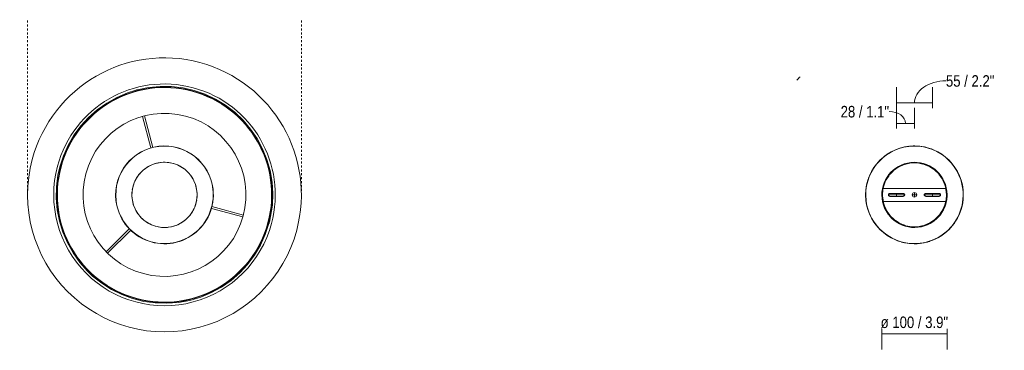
# Model space of a CAD drawing. Header units: millimetres. Extents: x 6253 to 8576, y 958 to 6863.
# Tile 3 of 3: x 7065 to 8576, y 6357 to 6863. Entities that reach past the tile are written whole.
import ezdxf

# ---------------------------------------------------------------- set-up
doc = ezdxf.new("R2010")
doc.units = ezdxf.units.MM
doc.linetypes.add('Dash', pattern=[6, 3, -3])
doc.layers.add('A-ANNO-DIMS', color=7, linetype='Dash', lineweight=9, true_color=0xd2d2d2)
for name, color, linetype, lineweight in [('A-ANNO-DIMS-8', 7, 'Continuous', 9), ('A-DETL-THIN', 7, 'Continuous', 9), ('E-LITE-EQPM', 7, 'Continuous', 20)]:
    doc.layers.add(name, color=color, linetype=linetype, lineweight=lineweight)
doc.styles.add('Arial Narrow', font='ARIALN.TTF', dxfattribs={"height": 17.6})
doc.dimstyles.new('FARO_-_2_2mm_Arial_Narrow_mm_Inch_Right', dxfattribs={"dimscale": 304.8, "dimtxt": 18.012385, "dimasz": 0, "dimexe": 0.07874, "dimexo": 0.0625, "dimgap": 0.013123, "dimtad": 1, "dimdec": 0, "dimzin": 0, "dimdsep": 46, "dimtxsty": 'Arial Narrow', "dimblk1": 'NONE', "dimblk2": 'NONE', "dimsah": 1, "dimcen": 0.09, "dimadec": 0, "dimazin": 0, "dimtfac": 1, "dimtdec": 4, "dimtix": 1, "dimtmove": 0, "dimatfit": 3, "dimfxl": 0.026247, "dimfxlon": 1, "dimtvp": 1, "dimtolj": 1, "dimtzin": 0, "dimarcsym": 2})
doc.dimstyles.new('FARO_-_2_2mm_Arial_Narrow_mm_Inch_Right_1', dxfattribs={"dimscale": 304.8, "dimtxt": 18.012385, "dimasz": 0, "dimexe": 0.07874, "dimexo": 0.0625, "dimgap": 0.013123, "dimtad": 1, "dimdec": 0, "dimzin": 0, "dimdsep": 46, "dimtxsty": 'Arial Narrow', "dimblk1": 'NONE', "dimblk2": 'NONE', "dimsah": 1, "dimcen": 0.09, "dimadec": 0, "dimazin": 0, "dimtfac": 1, "dimtdec": 4, "dimtix": 1, "dimtmove": 1, "dimatfit": 3, "dimfxl": 0.026247, "dimfxlon": 1, "dimtvp": 1, "dimtolj": 1, "dimtzin": 0, "dimarcsym": 2})

# ---------------------------------------------------------------- blocks, each defined once
blk = doc.blocks.new('20308-89_ 20309-90_ 20309-91 - 20308 SAVOY White structure pendant lamp 20319 Shade-442929-Planta_PDF')
at = {"layer": 'E-LITE-EQPM'}
for p, q in [((41.2, 159.7), (41.6, 160.9)), ((44.5, 160.2), (44.1, 159)), ((18, 72.8), (30.9, 121.1)), ((-120.3, 114.7), (-119.4, 113.8)), ((-113.8, 119.4), (-114.8, 120.4)), ((33.8, 120.3), (20.8, 71.9)), ((159.3, 46.8), (158.2, 46.5)), ((160.3, 38.8), (161.4, 39.1)), ((-121.1, -30.9), (-72.7, -17.9)), ((-72, -20.9), (-120.3, -33.8)), ((-161, -41.6), (-159.7, -41.2)), ((-159, -44.1), (-160.2, -44.5)), ((87.3, -89.4), (51.9, -54)), ((54.1, -51.9), (89.4, -87.3)), ((116.5, -118.6), (115.6, -117.7)), ((117.7, -115.6), (118.6, -116.5)), ((-46.5, -158.3), (-46.8, -159.4)), ((-39.2, -161.7), (-38.8, -160.3))]:
    blk.add_line(p, q, dxfattribs=at)
at = {"layer": 'E-LITE-EQPM', "flags": 128}
for points in [[(41.9, 160.9), (24.6, 164.4), (6.9, 166.1), (-10.8, 165.9), (-28.4, 163.8), (-45.7, 159.8), (-62.5, 154.1), (-78.5, 146.5), (-93.7, 137.3), (-107.8, 126.6), (-120.6, 114.4), (-132.1, 100.9), (-142.1, 86.2), (-150.5, 70.6), (-157.2, 54.2), (-162, 37.1), (-165.1, 19.7), (-166.2, 2), (-165.5, -15.7), (-162.9, -33.3), (-160.9, -41.9)], [(160.6, 43), (155.1, 59.9), (147.8, 76.1), (138.9, 91.4), (128.4, 105.6), (116.4, 118.7), (103.1, 130.4), (88.6, 140.7), (73.1, 149.3), (56.8, 156.2), (44.1, 160.3)], [(118.3, -116.8), (130.1, -103.5), (140.4, -89), (149.1, -73.6), (156.1, -57.3), (161.3, -40.3), (164.7, -22.9), (166.2, -5.3), (165.8, 12.5), (163.5, 30), (160.6, 43)], [(-160.3, -44.1), (-154.7, -60.9), (-147.3, -77.1), (-138.3, -92.3), (-127.6, -106.5), (-115.6, -119.5), (-102.2, -131.1), (-87.6, -141.3), (-72.1, -149.8), (-55.7, -156.6), (-38.7, -161.7), (-21.3, -164.9), (-3.6, -166.2), (14.1, -165.6), (31.7, -163.2), (48.9, -158.9), (65.5, -152.8), (81.4, -144.9), (96.4, -135.5), (110.3, -124.4), (116.8, -118.3)]]:
    blk.add_lwpolyline(points, dxfattribs=at)
at = {"layer": 'E-LITE-EQPM'}
for radius, start, end in [(210, 15, 195), (170, 15, 195), (165, 105, 285), (164.4, 105, 285), (165, 285, 105), (164.4, 285, 105), (125, 285, 105), (125, 105, 285), (75, 353.3953, 173.3953), (74.7, 353.3953, 173.3953), (210, 195, 15), (50, 99.6762, 127.1144), (50, 84.6133, 97.686), (50, 69.1045, 82.1772), (50, 39.6762, 67.1144), (170, 195, 15), (50, 129.1045, 142.1772), (50, 24.6133, 37.686), (50, 159.6762, 173.3953), (50, 144.6133, 157.686), (50, 9.1045, 22.1772), (75, 173.3953, 353.3953), (74.7, 173.3953, 353.3953), (50, 173.3953, 187.1144), (50, 353.3953, 7.1144), (50, 189.1045, 202.1772), (50, 339.6762, 353.3953), (50, 204.6133, 217.686), (50, 324.6133, 337.686), (50, 219.6762, 247.1144), (50, 279.6762, 307.1144), (50, 309.1045, 322.1772), (50, 249.1045, 262.1772), (50, 264.6133, 277.686)]:
    blk.add_arc((0, 0), radius, start, end, dxfattribs=at)
for points in [[(41.9, 160.9), (42, 160.9), (42.1, 160.8), (42.3, 160.8), (42.5, 160.8), (42.7, 160.8), (42.9, 160.7), (43, 160.7), (43.1, 160.7)], [(-160.3, -44.1), (-160.3, -44.1), (-160.3, -44), (-160.4, -43.8), (-160.5, -43.6), (-160.5, -43.4), (-160.6, -43.2), (-160.7, -43.1), (-160.7, -43.1)], [(118.3, -116.8), (118.3, -116.8), (118.2, -116.9), (118.1, -117), (118, -117.2), (117.9, -117.3), (117.8, -117.5), (117.7, -117.6), (117.6, -117.6)]]:
    blk.add_open_spline(points, degree=3, knots=[0.7291667, 0.7291667, 0.7291667, 0.7291667, 0.7708333, 0.8333333, 0.875, 0.9166667, 0.9583333, 1, 1, 1, 1], dxfattribs=at)
for points in [[(44.2, 160.3), (44.2, 160.3), (44.1, 160.3), (44, 160.3), (43.8, 160.4), (43.7, 160.4), (43.6, 160.5), (43.4, 160.6), (43.2, 160.6), (43.1, 160.7), (43.1, 160.7)], [(-160.9, -41.9), (-160.9, -41.9), (-160.9, -42), (-160.8, -42.1), (-160.8, -42.2), (-160.8, -42.4), (-160.8, -42.5), (-160.8, -42.7), (-160.7, -42.9), (-160.7, -43), (-160.7, -43.1)], [(116.7, -118.4), (116.7, -118.4), (116.8, -118.3), (116.9, -118.2), (117, -118.2), (117.1, -118.1), (117.2, -118), (117.4, -117.9), (117.5, -117.8), (117.6, -117.7), (117.6, -117.6)]]:
    blk.add_open_spline(points, degree=3, dxfattribs=at)
blk = doc.blocks.new('20308-89_ 20309-90_ 20309-91 - 20308 SAVOY White structure pendant lamp 20319 Shade-442929-Planta_PDF Fixing Holes')
at = {"layer": 'E-LITE-EQPM', "color": 253, "true_color": 0xaaaaaa}
for p, q in [((-21.3, 44.2), (-14.9, 46.7)), ((-13.1, 47.3), (-4.6, 48.9)), ((-2.4, 49), (4.2, 48.9)), ((7, 48.5), (13.4, 47.2)), ((15.6, 46.6), (23.5, 43.1)), ((-42.3, 24.8), (-37.5, 31.8)), ((-37.2, 32.1), (-31.1, 38)), ((-29.1, 39.4), (-23.7, 42.9)), ((25, 42.2), (30.8, 38.2)), ((32.9, 36.4), (37.3, 31.8)), ((-46.1, 16.6), (-43.6, 22.4)), ((38.9, 29.9), (43.5, 22.8)), ((43.7, 22.5), (46.9, 14.6)), ((-48.9, 2.9), (-48.8, 5.5)), ((-48.8, 5.7), (-48.2, 8.5)), ((-48.6, 3.6), (-48.1, 9.1)), ((-47.9, 10), (-47, 14.2)), ((47.6, 11.9), (47.9, 10)), ((48.6, 6), (48.7, 5.7)), ((49, 3.1), (49, 2)), ((49, 0.4), (49, 0.3)), ((-49, -0.4), (-49, -0.3)), ((-49, -3.1), (-49, -2)), ((-48.6, -6), (-48.7, -5.7)), ((-47.6, -11.9), (-47.9, -10)), ((-43.7, -22.5), (-46.9, -14.6)), ((47.9, -10), (47, -14.2)), ((48.6, -3.7), (48.1, -9.1)), ((48.8, -5.7), (48.2, -8.5)), ((48.9, -2.9), (48.8, -5.5)), ((-38.9, -29.9), (-43.5, -22.8)), ((42.3, -24.8), (37.5, -31.8)), ((46.1, -16.6), (43.6, -22.4)), ((-32.9, -36.4), (-37.3, -31.8)), ((-25, -42.2), (-30.8, -38.2)), ((-15.6, -46.6), (-23.5, -43.1)), ((21.3, -44.2), (14.9, -46.7)), ((29.1, -39.4), (23.7, -42.9)), ((37.2, -32.1), (31.1, -38)), ((-7, -48.5), (-13.4, -47.2)), ((2.4, -49), (-4.2, -48.9)), ((13.1, -47.3), (4.6, -48.9))]:
    blk.add_line(p, q, dxfattribs=at)
for centre, radius, start, end in [((0, 0), 74.7, 353.3953, 173.3953), ((0, 0), 75, 124.4353, 127.895), ((0, 0), 75, 116.8659, 120.4433), ((0, 0), 75, 109.4353, 112.895), ((0, 0), 75, 101.8659, 105.4433), ((0, 0), 75, 94.4353, 97.895), ((0, 0), 75, 86.8659, 90.4433), ((0, 0), 75, 79.4353, 82.895), ((0, 0), 75, 71.8659, 75.4433), ((0, 0), 75, 64.4353, 67.895), ((0, 0), 75, 56.8659, 60.4433), ((0, 0), 75, 139.4353, 142.895), ((0, 0), 75, 131.8659, 135.4433), ((0, 0), 50, 353.3953, 173.3953), ((0, 0), 49.2, 353.3953, 173.3953), ((0, 0), 75, 49.4353, 52.895), ((0, 0), 75, 41.8659, 45.4433), ((0, 0), 75, 34.4353, 37.895), ((0, 0), 75, 154.4353, 157.895), ((0, 0), 75, 146.8659, 150.4433), ((0, 0), 75, 26.8659, 30.4433), ((0, 0), 75, 161.8659, 165.4455), ((0, 0), 75, 19.4353, 22.895), ((0, 0), 75, 11.7567, 15.4433), ((0, 0), 75, 176.9662, 180.4413), ((0, 0), 74.7, 173.3953, 353.3953), ((0, 0), 75, 169.2753, 172.861), ((0, 0), 50, 173.3953, 353.3953), ((0, 0), 49.2, 173.3953, 353.3953), ((-37.8, 0), 2.25, 167.1429, 192.8571), ((-37.8, 0), 2.25, 143.7992, 164.815), ((-37.8, 0), 2.25, 90, 115.7143), ((-17.3, 0), 2.25, 64.2857, 90), ((-17.3, 0), 2.25, 15.185, 36.2008), ((-17.3, 0), 2.25, 347.1429, 12.8571), ((17.2, 0), 2.25, 167.1429, 192.8571), ((17.2, 0), 2.25, 143.7992, 164.815), ((17.2, 0), 2.25, 90, 115.7143), ((37.7, 0), 2.25, 64.2857, 90), ((37.7, 0), 2.25, 15.185, 36.2008), ((37.7, 0), 2.25, 347.1429, 12.8571), ((0, 0), 75, 4.6047, 7.9293), ((0, 0), 75, 356.9662, 0.4413), ((0, 0), 75, 184.6047, 187.9293), ((-37.8, 0), 2.25, 195.185, 216.2008), ((-37.8, 0), 2.25, 244.2857, 270), ((-17.3, 0), 2.25, 270, 295.7143), ((-17.3, 0), 2.25, 323.7992, 344.815), ((17.2, 0), 2.25, 195.185, 216.2008), ((17.2, 0), 2.25, 244.2857, 270), ((37.7, 0), 2.25, 270, 295.7143), ((37.7, 0), 2.25, 323.7992, 344.815), ((0, 0), 75, 349.2753, 352.861), ((0, 0), 75, 191.7567, 195.4433), ((0, 0), 75, 199.4353, 202.895), ((0, 0), 75, 334.4353, 337.895), ((0, 0), 75, 341.8659, 345.4455), ((0, 0), 75, 206.8659, 210.4433), ((0, 0), 75, 214.4353, 217.895), ((0, 0), 75, 319.4353, 322.895), ((0, 0), 75, 326.8659, 330.4433), ((0, 0), 75, 221.8659, 225.4433), ((0, 0), 75, 229.4353, 232.895), ((0, 0), 75, 304.4353, 307.895), ((0, 0), 75, 311.8659, 315.4433), ((0, 0), 75, 236.8659, 240.4433), ((0, 0), 75, 244.4353, 247.895), ((0, 0), 75, 251.8659, 255.4433), ((0, 0), 75, 259.4353, 262.895), ((0, 0), 75, 266.8659, 270.4433), ((0, 0), 75, 274.4353, 277.895), ((0, 0), 75, 281.8659, 285.4433), ((0, 0), 75, 289.4353, 292.895), ((0, 0), 75, 296.8659, 300.4433)]:
    blk.add_arc(centre, radius, start, end, dxfattribs=at)
blk.add_open_spline([(-49, 0), (-49, 0.2), (-49, 0.5), (-49, 0.8), (-49, 1), (-49, 1.2), (-49, 1.4), (-49, 1.5), (-49, 1.6), (-49, 1.6), (-49, 1.6), (-49, 1.6), (-49, 1.4), (-49, 1.3), (-49, 1), (-49, 0.6), (-49, 0.2), (-49, 0)], degree=3, knots=[0, 0, 0, 0, 0.111111, 0.166667, 0.222222, 0.277778, 0.333333, 0.388889, 0.444444, 0.513889, 0.548611, 0.583333, 0.652778, 0.722222, 0.791667, 0.861111, 1, 1, 1, 1], dxfattribs=at)
for points in [[(49, 0), (49, 0.2), (49, 0.6), (49, 1.1), (49, 1.4), (49, 1.6), (49, 1.6), (49, 1.4), (49, 1.1), (49, 0.6), (49, 0.2), (49, 0)], [(-49, 0), (-49, -0.2), (-49, -0.6), (-49, -1.1), (-49, -1.4), (-49, -1.6), (-49, -1.6), (-49, -1.4), (-49, -1.1), (-49, -0.6), (-49, -0.2), (-49, 0)], [(49, 0), (49, -0.2), (49, -0.6), (49, -1.1), (49, -1.4), (49, -1.6), (49, -1.6), (49, -1.4), (49, -1.1), (49, -0.6), (49, -0.2), (49, 0)]]:
    blk.add_open_spline(points, degree=3, dxfattribs=at)
blk = doc.blocks.new('DIMBLOCK10-Planta_PDF Fixing Holes')
at = {"layer": 'A-ANNO-DIMS-8', "color": 251, "true_color": 0x5b5b5b, "transparency": 16777216}
for p, q in [((8410.3, 6727.9), (8410.3, 6759.9)), ((8465.3, 6727.9), (8465.3, 6759.9)), ((8410.3, 6735.9), (8465.3, 6735.9)), ((8410.3, 6735.9), (8410.3, 6727.9)), ((8465.3, 6735.9), (8465.3, 6727.9))]:
    blk.add_line(p, q, dxfattribs=at)
blk.add_ellipse((8486.1, 6735.9), major_axis=(48.3, 0), ratio=0.704631, start_param=1.570796, end_param=3.141593, dxfattribs=at)
at = {"layer": 'A-ANNO-DIMS-8', "color": 0, "transparency": 16777216, "insert": (8486.1, 6778.4), "char_height": 17.6, "width": 89.547, "attachment_point": 1, "line_spacing_factor": 0.974696, "style": 'Arial Narrow'}
blk.add_mtext('55 / 2.2"', dxfattribs=at)
blk = doc.blocks.new('_None')
blk = doc.blocks.new('DIMBLOCK11-Planta_PDF Fixing Holes')
at = {"layer": 'A-ANNO-DIMS-8', "color": 251, "true_color": 0x5b5b5b, "transparency": 16777216}
for p, q in [((8387.9, 6389.8), (8387.9, 6357.8)), ((8387.9, 6381.8), (8387.9, 6389.8)), ((8387.9, 6381.8), (8487.8, 6381.8)), ((8487.8, 6389.8), (8487.8, 6357.8)), ((8487.8, 6381.8), (8487.8, 6389.8))]:
    blk.add_line(p, q, dxfattribs=at)
at = {"layer": 'A-ANNO-DIMS-8', "color": 0, "transparency": 16777216, "insert": (8385.9, 6408.5), "char_height": 17.6, "width": 124.543, "attachment_point": 1, "line_spacing_factor": 0.974696, "style": 'Arial Narrow'}
blk.add_mtext('ø 100 / 3.9"', dxfattribs=at)
blk = doc.blocks.new('DIMBLOCK12-Planta_PDF Fixing Holes')
at = {"layer": 'A-ANNO-DIMS-8', "color": 251, "true_color": 0x5b5b5b, "transparency": 16777216}
for p, q in [((8410.3, 6696.6), (8410.3, 6728.6)), ((8437.8, 6696.6), (8437.8, 6728.6)), ((8410.3, 6704.6), (8437.8, 6704.6)), ((8410.3, 6704.6), (8410.3, 6696.6)), ((8437.8, 6704.6), (8437.8, 6696.6))]:
    blk.add_line(p, q, dxfattribs=at)
blk.add_ellipse((8399.2, 6704.6), major_axis=(24.9, 0), ratio=0.734054, start_param=0, end_param=1.570796, dxfattribs=at)
at = {"layer": 'A-ANNO-DIMS-8', "color": 0, "transparency": 16777216, "insert": (8324.5, 6731.3), "char_height": 17.6, "width": 89.547, "attachment_point": 1, "line_spacing_factor": 0.974696, "style": 'Arial Narrow'}
blk.add_mtext('28 / 1.1"', dxfattribs=at)

msp = doc.modelspace()

# ---------------------------------------------------------------- linework, layer by layer
at = {"layer": 'A-ANNO-DIMS'}
for p, q in [((7076.9, 6595), (7076.9, 6863.4)), ((7496.9, 6595), (7496.9, 6863.4))]:
    msp.add_line(p, q, dxfattribs=at)
at = {"layer": 'A-DETL-THIN', "color": 253, "true_color": 0xaaaaaa}
for radius, start, end in [(252, 134.1077, 135.8043), (75, 0, 180), (75, 180, 0)]:
    msp.add_arc((8437.8, 6595), radius, start, end, dxfattribs=at)
at = {"layer": 'E-LITE-EQPM'}
for p, q in [((8485.8, 6605), (8389.9, 6605)), ((8387.9, 6595), (8387.9, 6595.8)), ((8397.8, 6595), (8422.8, 6595)), ((8400.1, 6597.2), (8420.6, 6597.2)), ((8420.6, 6592.7), (8400.1, 6592.7)), ((8410.3, 6597.2), (8410.3, 6592.7)), ((8434.4, 6595), (8441.3, 6595)), ((8437.8, 6595), (8437.8, 6598.4)), ((8437.8, 6595), (8437.8, 6591.5)), ((8452.8, 6595), (8477.8, 6595)), ((8455.1, 6597.2), (8475.6, 6597.2)), ((8475.6, 6592.7), (8455.1, 6592.7)), ((8465.3, 6597.2), (8465.3, 6592.7)), ((8487.8, 6595), (8487.8, 6595.8)), ((8389.9, 6585), (8485.8, 6585))]:
    msp.add_line(p, q, dxfattribs=at)
for centre, radius, start, end in [((7286.9, 6595), 50, 6.6047, 186.6047), ((8437.8, 6595), 50, 6.6047, 186.6047), ((8437.1, 6595), 48.3, 168.0504, 191.9496), ((8438.3, 6595), 48.5, 348.101, 11.899), ((7286.9, 6595), 50, 186.6047, 6.6047), ((8437.8, 6595), 50, 186.6047, 6.6047), ((8400.1, 6595), 2.25, 90, 270), ((8420.6, 6595), 2.25, 270, 90), ((8437.8, 6595), 3.43, 0, 180), ((8437.8, 6595), 3.43, 180, 0), ((8455.1, 6595), 2.25, 90, 270), ((8475.6, 6595), 2.25, 270, 90)]:
    msp.add_arc(centre, radius, start, end, dxfattribs=at)

# ---------------------------------------------------------------- block references
at = {"layer": 'E-LITE-EQPM', "extrusion": (0, 0, -1)}
msp.add_blockref('20308-89_ 20309-90_ 20309-91 - 20308 SAVOY White structure pendant lamp 20319 Shade-442929-Planta_PDF', (-7286.9, 6595), dxfattribs=at)
at = {"layer": 'E-LITE-EQPM', "color": 253, "true_color": 0xaaaaaa, "extrusion": (0, 0, -1)}
msp.add_blockref('20308-89_ 20309-90_ 20309-91 - 20308 SAVOY White structure pendant lamp 20319 Shade-442929-Planta_PDF Fixing Holes', (-8437.8, 6595), dxfattribs=at)

# ---------------------------------------------------------------- dimensions: what is measured, and where the dimension line sits
at = {"layer": 'A-ANNO-DIMS', "color": 251, "linetype": 'Continuous', "true_color": 0x5b5b5b}
for base, p1, p2, override, picture, middle in [((8465.3, 6735.9), (8410.3, 6727.9), (8465.3, 6727.9), {"dimpost": '<>', "dimfxl": 55}, 'DIMBLOCK10-Planta_PDF Fixing Holes', (8530.9, 6766.7)), ((8437.8357705, 6704.5699981), (8410.3357705, 6696.5699981), (8437.8357705, 6696.5699981), {"dimpost": '<>', "dimfxl": 27.5}, 'DIMBLOCK12-Planta_PDF Fixing Holes', (8369.3127162, 6719.5830605))]:
    dim = msp.add_linear_dim(base=base, p1=p1, p2=p2, dimstyle='FARO_-_2_2mm_Arial_Narrow_mm_Inch_Right_1', override=override, dxfattribs=at)
    dim.commit()
    dim.dimension.update_dxf_attribs({"geometry": picture, "text_midpoint": middle, "dimtype": 160})
dim = msp.add_linear_dim(base=(8487.8, 6381.8), p1=(8387.9, 6389.8), p2=(8487.8, 6389.8), text='ø <>', dimstyle='FARO_-_2_2mm_Arial_Narrow_mm_Inch_Right', override={"dimpost": '<>', "dimfxl": 99.92156}, dxfattribs=at)
dim.commit()
dim.dimension.update_dxf_attribs({"geometry": 'DIMBLOCK11-Planta_PDF Fixing Holes', "text_midpoint": (8437.8, 6397.2)})

doc.saveas('drawing.dxf')
